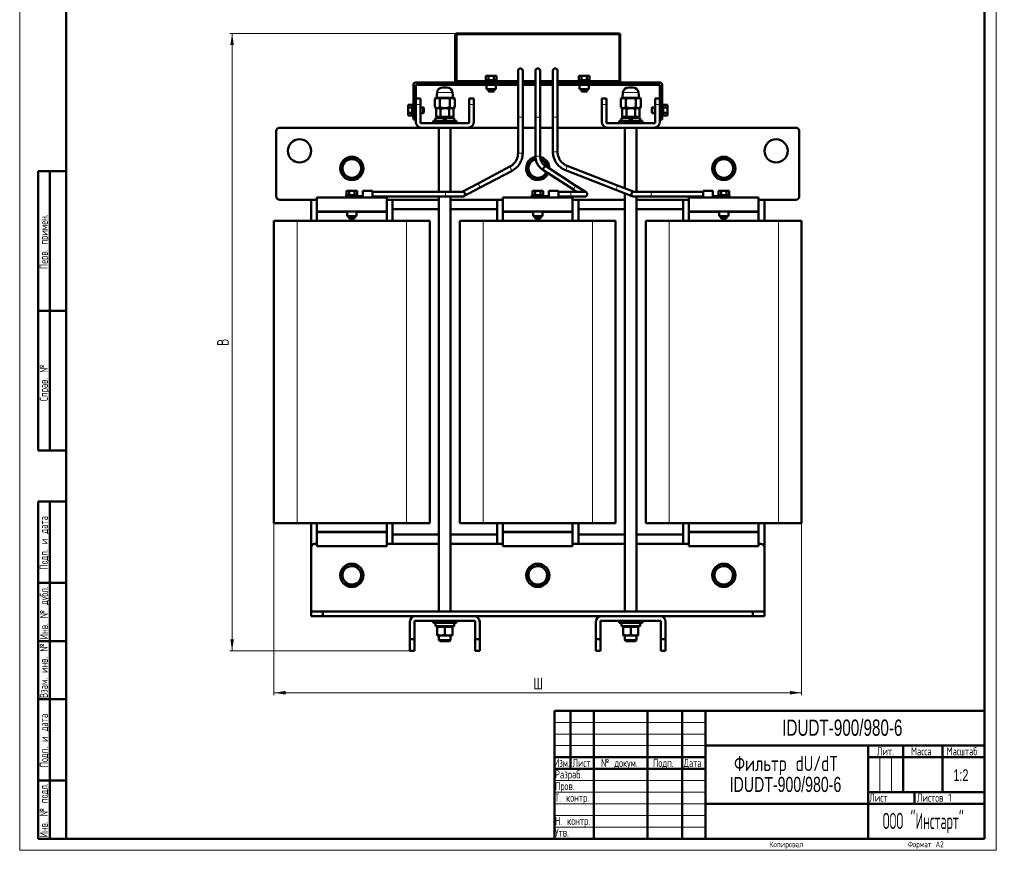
# Model space of a CAD drawing. Header units: millimetres. Extents: x 0 to 847, y 0 to 1188.
# Tile 1 of 2: x 0 to 847, y 0 to 714. Entities that reach past the tile are written whole.
import ezdxf

# ---------------------------------------------------------------- set-up
doc = ezdxf.new("R2010")
doc.units = ezdxf.units.MM
doc.header["$LTSCALE"] = 2
doc.layers.add('ОСЕВЫЕ', color=7, linetype='Continuous')
doc.styles.add('SLDTEXTSTYLE0', font='TXT', dxfattribs={"width": 0.7, "bigfont": 'bigfont'})
doc.styles.add('SLDTEXTSTYLE2', font='TXT', dxfattribs={"width": 0.7})
doc.styles.add('SLDTEXTSTYLE3', font='TXT', dxfattribs={"width": 0.705079, "bigfont": 'bigfont'})
doc.styles.add('SLDTEXTSTYLE4', font='TXT', dxfattribs={"width": 0.648852, "bigfont": 'bigfont'})
doc.styles.add('SLDTEXTSTYLE5', font='TXT', dxfattribs={"width": 0.632021, "bigfont": 'bigfont'})
doc.styles.add('SLDTEXTSTYLE6', font='TXT', dxfattribs={"width": 0.625377, "bigfont": 'bigfont'})
doc.styles.add('SLDTEXTSTYLE7', font='TXT', dxfattribs={"width": 0.516677, "bigfont": 'bigfont'})
doc.dimstyles.new('SLDDIMSTYLE0', dxfattribs={"dimtxt": 10, "dimasz": 10, "dimexe": 0, "dimexo": 0.0625, "dimgap": 2.5, "dimtad": 2, "dimdec": 1, "dimrnd": 1e-09, "dimzin": 12, "dimdsep": 46, "dimtxsty": 'SLDTEXTSTYLE2', "dimsah": 1, "dimcen": 0.09, "dimadec": 0, "dimazin": 3, "dimtfac": 1, "dimtdec": 3, "dimtofl": 0, "dimtmove": 0, "dimatfit": 3, "dimfxl": 0, "dimfrac": 2, "dimtolj": 1, "dimtzin": 12, "dimarcsym": 0})

# ---------------------------------------------------------------- blocks, each defined once
blk = doc.blocks.new('SW_NOTE_0')
at = {"color": 0, "linetype": 'Continuous', "lineweight": 0, "char_height": 13, "attachment_point": 2}
for s, insert, style in [('Фильтр dU/dT', (48.75, 16.71), 'SLDTEXTSTYLE0'), ('IDUDT-900/980-6', (48.28, -1.29), 'SLDTEXTSTYLE2')]:
    blk.add_mtext(s, dxfattribs=dict(at, insert=insert, style=style))
blk = doc.blocks.new('_D')
at = {"color": 7, "linetype": 'Continuous', "lineweight": 0}
for p, q in [((218.75, 281.48), (218.75, 133.5)), ((672.75, 281.48), (672.75, 133.5)), ((218.75, 135.5), (672.75, 135.5))]:
    blk.add_line(p, q, dxfattribs=at)
at = {"color": 7, "linetype": 'Continuous', "lineweight": 18}
for points in [[(218.75, 135.5), (228.75, 133.96), (228.75, 137.04)], [(672.75, 135.5), (662.75, 137.04), (662.75, 133.96)]]:
    blk.add_solid(points, dxfattribs=at)
at = {"color": 7, "linetype": 'Continuous', "lineweight": 18, "insert": (441.84, 148.39), "char_height": 10, "attachment_point": 1, "style": 'SLDTEXTSTYLE0'}
blk.add_mtext('Ш', dxfattribs=at)
blk = doc.blocks.new('_D_1')
at = {"color": 7, "linetype": 'Continuous', "lineweight": 0}
for p, q in [((375.93, 702.5), (180.75, 702.5)), ((182.75, 702.5), (182.75, 171.5)), ((335.73, 171.5), (180.75, 171.5))]:
    blk.add_line(p, q, dxfattribs=at)
at = {"color": 7, "linetype": 'Continuous', "lineweight": 18}
for points in [[(182.75, 702.5), (181.21, 692.5), (184.29, 692.5)], [(182.75, 171.5), (184.29, 181.5), (181.21, 181.5)]]:
    blk.add_solid(points, dxfattribs=at)
at = {"color": 7, "linetype": 'Continuous', "lineweight": 18, "insert": (169.86, 433.8), "char_height": 10, "attachment_point": 1, "rotation": 90, "style": 'SLDTEXTSTYLE0'}
blk.add_mtext('В', dxfattribs=at)

msp = doc.modelspace()

# ---------------------------------------------------------------- linework, layer by layer
at = {"color": 7, "linetype": 'Continuous', "lineweight": 50}
for p, q in [((40, 1178), (40, 10)), ((830, 10), (830, 1178)), ((374.75, 701.3), (374.75, 660.5)), ((375.75, 701.3), (375.95, 701.3)), ((375.75, 661.5), (375.75, 701.3)), ((375.95, 702.5), (515.55, 702.5)), ((516.75, 660.5), (516.75, 701.3)), ((428.75, 670.5), (428.75, 630.5)), ((432.75, 630.5), (432.75, 670.5)), ((443.75, 670.5), (443.75, 630.5)), ((447.75, 630.5), (447.75, 670.5)), ((458.75, 670.5), (458.75, 630.5)), ((462.75, 630.5), (462.75, 670.5)), ((375.75, 660.5), (375.75, 661.5)), ((375.75, 661.5), (380.75, 661.5)), ((380.75, 661.5), (428.75, 661.5)), ((400.75, 662.5), (400.75, 661.5)), ((400.75, 662.5), (410.37, 662.5)), ((401.18, 662.5), (401.18, 666.1)), ((401.18, 666.1), (403.46, 666.1)), ((403.46, 662.5), (403.46, 666.1)), ((403.46, 666.1), (408.03, 666.1)), ((408.03, 666.1), (408.03, 662.5)), ((408.03, 666.1), (410.32, 666.1)), ((410.32, 662.5), (410.32, 666.1)), ((410.37, 662.5), (410.75, 662.5)), ((410.75, 661.5), (410.75, 662.5)), ((432.75, 661.5), (443.75, 661.5)), ((447.75, 661.5), (458.75, 661.5)), ((462.75, 661.5), (510.75, 661.5)), ((480.75, 662.5), (480.75, 661.5)), ((480.75, 662.5), (490.37, 662.5)), ((481.18, 662.5), (481.18, 666.1)), ((481.18, 666.1), (483.46, 666.1)), ((483.46, 662.5), (483.46, 666.1)), ((483.46, 666.1), (488.03, 666.1)), ((488.03, 666.1), (488.03, 662.5)), ((488.03, 666.1), (490.32, 666.1)), ((490.32, 662.5), (490.32, 666.1)), ((490.37, 662.5), (490.75, 662.5)), ((490.75, 661.5), (490.75, 662.5)), ((510.75, 661.5), (515.75, 661.5)), ((515.75, 661.5), (515.75, 660.5)), ((338.75, 630.5), (338.75, 658.5)), ((428.75, 660.5), (340.75, 660.5)), ((340.75, 658.5), (340.75, 646.5)), ((428.75, 658.5), (340.75, 658.5)), ((380.75, 660.5), (428.75, 660.5)), ((401.75, 658.5), (401.75, 654.5)), ((401.75, 654.5), (405.75, 654.5)), ((403.25, 654.5), (403.25, 653)), ((403.25, 653), (403.75, 652.5)), ((403.25, 653), (408.25, 653)), ((403.75, 652.5), (407.75, 652.5)), ((405.75, 654.5), (409.75, 654.5)), ((407.75, 652.5), (408.25, 653)), ((408.25, 653), (408.25, 654.5)), ((409.75, 654.5), (409.75, 658.5)), ((432.75, 660.5), (443.75, 660.5)), ((443.75, 658.5), (432.75, 658.5)), ((447.75, 660.5), (458.75, 660.5)), ((458.75, 658.5), (447.75, 658.5)), ((462.75, 660.5), (510.75, 660.5)), ((550.75, 660.5), (462.75, 660.5)), ((550.75, 658.5), (462.75, 658.5)), ((481.75, 658.5), (481.75, 654.5)), ((481.75, 654.5), (485.75, 654.5)), ((483.25, 654.5), (483.25, 653)), ((483.25, 653), (483.75, 652.5)), ((483.25, 653), (488.25, 653)), ((483.75, 652.5), (487.75, 652.5)), ((485.75, 654.5), (489.75, 654.5)), ((487.75, 652.5), (488.25, 653)), ((488.25, 653), (488.25, 654.5)), ((489.75, 654.5), (489.75, 658.5)), ((550.75, 646.5), (550.75, 658.5)), ((552.75, 658.5), (552.75, 630.5)), ((344.75, 646.5), (340.75, 646.5)), ((340.75, 646.5), (340.75, 641.5)), ((344.75, 641.5), (344.75, 646.5)), ((358.56, 647.2), (357.09, 646.35)), ((357.09, 639.05), (357.09, 646.35)), ((359.05, 651.75), (358.55, 647.2)), ((358.55, 647.2), (372.95, 647.2)), ((361.42, 646.35), (361.42, 639.05)), ((370.08, 646.35), (370.08, 639.05)), ((372.95, 647.2), (372.44, 651.75)), ((374.41, 646.35), (372.94, 647.2)), ((374.41, 646.35), (374.41, 639.05)), ((390.75, 646.5), (386.75, 646.5)), ((386.75, 646.5), (386.75, 641.5)), ((390.75, 641.5), (390.75, 646.5)), ((500.75, 646.5), (500.75, 641.5)), ((504.75, 646.5), (500.75, 646.5)), ((504.75, 641.5), (504.75, 646.5)), ((518.56, 647.2), (517.09, 646.35)), ((517.09, 639.05), (517.09, 646.35)), ((519.05, 651.75), (518.55, 647.2)), ((518.55, 647.2), (532.95, 647.2)), ((521.42, 646.35), (521.42, 639.05)), ((530.08, 646.35), (530.08, 639.05)), ((532.95, 647.2), (532.44, 651.75)), ((534.41, 646.35), (532.94, 647.2)), ((534.41, 646.35), (534.41, 639.05)), ((550.75, 646.5), (546.75, 646.5)), ((546.75, 646.5), (546.75, 641.5)), ((550.75, 641.5), (550.75, 646.5)), ((334.15, 638.78), (334.15, 641.07)), ((337.75, 641.07), (334.15, 641.07)), ((334.15, 634.21), (334.15, 638.78)), ((334.15, 638.78), (337.75, 638.78)), ((338.75, 641.5), (337.75, 641.5)), ((337.75, 641.12), (337.75, 641.5)), ((337.75, 631.5), (337.75, 641.12)), ((340.75, 641.5), (340.75, 626.5)), ((344.75, 625.5), (344.75, 641.5)), ((347.25, 639), (344.75, 639)), ((347.75, 638.5), (347.25, 639)), ((347.25, 634), (347.25, 639)), ((347.75, 634.5), (347.75, 638.5)), ((357.09, 639.05), (358.56, 638.2)), ((359.25, 638.2), (358.24, 637.62)), ((358.24, 630.7), (358.24, 637.62)), ((358.56, 638.2), (365.75, 638.2)), ((361.99, 637.62), (361.99, 630.7)), ((365.75, 638.2), (372.94, 638.2)), ((365.75, 638.2), (369.5, 637.62)), ((369.5, 637.62), (371.38, 638.2)), ((369.5, 630.7), (369.5, 637.62)), ((371.38, 638.2), (373.25, 637.62)), ((373.25, 637.62), (372.25, 638.2)), ((372.94, 638.2), (374.41, 639.05)), ((373.25, 630.7), (373.25, 637.62)), ((386.75, 641.5), (386.75, 625.5)), ((390.75, 626.5), (390.75, 641.5)), ((500.75, 626.5), (500.75, 641.5)), ((504.75, 641.5), (504.75, 625.5)), ((517.09, 639.05), (518.56, 638.2)), ((519.25, 638.2), (518.24, 637.62)), ((518.24, 630.7), (518.24, 637.62)), ((518.56, 638.2), (525.75, 638.2)), ((521.99, 637.62), (521.99, 630.7)), ((525.75, 638.2), (532.94, 638.2)), ((525.75, 638.2), (529.5, 637.62)), ((529.5, 637.62), (531.38, 638.2)), ((529.5, 630.7), (529.5, 637.62)), ((531.38, 638.2), (533.25, 637.62)), ((533.25, 637.62), (532.25, 638.2)), ((532.94, 638.2), (534.41, 639.05)), ((533.25, 630.7), (533.25, 637.62)), ((544.25, 639), (543.75, 638.5)), ((543.75, 638.5), (543.75, 634.5)), ((546.75, 639), (544.25, 639)), ((544.25, 639), (544.25, 634)), ((546.75, 625.5), (546.75, 641.5)), ((550.75, 641.5), (550.75, 626.5)), ((553.75, 641.5), (552.75, 641.5)), ((553.75, 641.5), (553.75, 631.88)), ((553.75, 641.07), (557.35, 641.07)), ((553.75, 638.78), (557.35, 638.78)), ((557.35, 641.07), (557.35, 638.78)), ((557.35, 638.78), (557.35, 634.21)), ((334.15, 631.93), (334.15, 634.21)), ((337.75, 634.21), (334.15, 634.21)), ((337.75, 631.93), (334.15, 631.93)), ((337.75, 631.5), (338.75, 631.5)), ((338.75, 630.5), (338.75, 628.5)), ((338.75, 628.5), (340.75, 628.5)), ((344.75, 634), (347.25, 634)), ((347.25, 634), (347.75, 634.5)), ((355.75, 627.5), (355.75, 625.5)), ((375.75, 627.5), (355.75, 627.5)), ((357.7, 630.1), (357.7, 627.5)), ((364.25, 630.1), (357.7, 630.1)), ((358.24, 630.7), (361.99, 630.7)), ((359.93, 630.7), (359.93, 630.1)), ((361.99, 630.7), (369.5, 630.7)), ((364.25, 630.1), (365.75, 627.5)), ((365.75, 630.1), (364.25, 630.1)), ((373.8, 630.1), (365.75, 630.1)), ((367.25, 627.5), (365.75, 630.1)), ((369.5, 630.7), (373.25, 630.7)), ((371.56, 630.1), (371.56, 630.7)), ((373.8, 627.5), (373.8, 630.1)), ((375.75, 625.5), (375.75, 627.5)), ((428.75, 630.5), (428.75, 599.54)), ((432.75, 599.54), (432.75, 630.5)), ((443.75, 630.5), (443.75, 597.07)), ((447.75, 597.07), (447.75, 630.5)), ((458.75, 630.5), (458.75, 600.77)), ((462.75, 600.77), (462.75, 630.5)), ((515.75, 627.5), (515.75, 625.5)), ((535.75, 627.5), (515.75, 627.5)), ((517.7, 630.1), (517.7, 627.5)), ((524.25, 630.1), (517.7, 630.1)), ((518.24, 630.7), (521.99, 630.7)), ((519.93, 630.7), (519.93, 630.1)), ((521.99, 630.7), (529.5, 630.7)), ((524.25, 630.1), (525.75, 627.5)), ((525.75, 630.1), (524.25, 630.1)), ((533.8, 630.1), (525.75, 630.1)), ((527.25, 627.5), (525.75, 630.1)), ((529.5, 630.7), (533.25, 630.7)), ((531.56, 630.1), (531.56, 630.7)), ((533.8, 627.5), (533.8, 630.1)), ((535.75, 625.5), (535.75, 627.5)), ((543.75, 634.5), (544.25, 634)), ((544.25, 634), (546.75, 634)), ((550.75, 628.5), (552.75, 628.5)), ((552.75, 631.5), (553.75, 631.5)), ((552.75, 628.5), (552.75, 630.5)), ((557.35, 634.21), (553.75, 634.21)), ((553.75, 631.93), (557.35, 631.93)), ((553.75, 631.88), (553.75, 631.5)), ((557.35, 634.21), (557.35, 631.93)), ((220.75, 618.5), (220.75, 562.5)), ((345.75, 621.5), (223.75, 621.5)), ((386.75, 625.5), (344.75, 625.5)), ((345.75, 621.5), (385.75, 621.5)), ((360.75, 621.5), (360.75, 566.3)), ((370.75, 566.3), (370.75, 621.5)), ((428.75, 621.5), (385.75, 621.5)), ((443.75, 621.5), (432.75, 621.5)), ((458.75, 621.5), (447.75, 621.5)), ((505.75, 621.5), (462.75, 621.5)), ((546.75, 625.5), (504.75, 625.5)), ((545.75, 621.5), (505.75, 621.5)), ((520.75, 621.5), (520.75, 569.35)), ((530.75, 566.3), (530.75, 621.5)), ((667.75, 621.5), (545.75, 621.5)), ((670.75, 562.5), (670.75, 618.5)), ((281.75, 593.43), (277.75, 591.12)), ((285.75, 595.74), (281.75, 593.43)), ((289.75, 593.43), (285.75, 595.74)), ((432.75, 599.54), (432.74, 599.54)), ((441.75, 593.43), (437.75, 591.12)), ((443.95, 594.7), (441.75, 593.43)), ((449.75, 593.43), (448.12, 594.36)), ((601.75, 593.43), (597.75, 591.12)), ((605.75, 595.74), (601.75, 593.43)), ((609.75, 593.43), (605.75, 595.74)), ((277.75, 591.12), (277.75, 586.5)), ((277.75, 586.5), (277.75, 581.88)), ((421.84, 588.04), (394.4, 573.52)), ((437.75, 591.12), (437.75, 586.5)), ((437.75, 586.5), (437.75, 581.88)), ((450.13, 585.28), (476.43, 568.27)), ((478.6, 571.62), (452.3, 588.64)), ((469.59, 584.92), (512.87, 568.12)), ((514.31, 571.85), (471.04, 588.65)), ((597.75, 591.12), (597.75, 586.5)), ((597.75, 586.5), (597.75, 581.88)), ((16, 344), (16, 584)), ((40, 584), (16, 584)), ((16, 344), (16, 584)), ((26, 344), (26, 584)), ((26, 344), (26, 584)), ((277.75, 581.88), (281.75, 579.57)), ((281.75, 579.57), (285.75, 577.26)), ((285.75, 577.26), (289.75, 579.57)), ((396.27, 569.98), (423.71, 584.51)), ((437.75, 581.88), (441.75, 579.57)), ((441.75, 579.57), (445.75, 577.26)), ((445.75, 577.26), (449.75, 579.57)), ((453.75, 581.88), (453.75, 582.94)), ((597.75, 581.88), (601.75, 579.57)), ((601.75, 579.57), (605.75, 577.26)), ((605.75, 577.26), (609.75, 579.57)), ((394.4, 573.52), (380.75, 566.3)), ((382.18, 562.53), (396.27, 569.98)), ((476.43, 568.27), (479.47, 566.3)), ((487.33, 565.98), (478.6, 571.62)), ((512.87, 568.12), (527.52, 562.43)), ((528.62, 566.3), (514.31, 571.85)), ((223.75, 559.5), (255.75, 559.5)), ((250.75, 559.5), (250.75, 541.5)), ((255.75, 561.5), (255.75, 549.5)), ((315.75, 561.5), (255.75, 561.5)), ((280.75, 563.5), (280.75, 562.5)), ((280.75, 563.5), (290.37, 563.5)), ((280.75, 562.5), (288.54, 562.5)), ((281, 562.5), (281, 561.5)), ((281.18, 563.5), (281.18, 567.1)), ((281.18, 567.1), (283.46, 567.1)), ((283.46, 563.5), (283.46, 567.1)), ((283.46, 567.1), (288.03, 567.1)), ((288.03, 567.1), (288.03, 563.5)), ((288.03, 567.1), (290.32, 567.1)), ((295.25, 562.5), (288.54, 562.5)), ((290.32, 563.5), (290.32, 567.1)), ((290.37, 563.5), (290.75, 563.5)), ((290.75, 562.5), (290.75, 563.5)), ((303.55, 567.1), (295.25, 567.1)), ((295.25, 567.1), (295.25, 562.5)), ((295.25, 562.5), (295.25, 561.5)), ((303.55, 561.5), (303.55, 567.1)), ((366.25, 566.3), (303.55, 566.3)), ((303.55, 562.3), (366.25, 562.3)), ((315.75, 561.5), (315.75, 549.5)), ((315.75, 559.5), (360.75, 559.5)), ((320.75, 541.5), (320.75, 559.5)), ((360.75, 562.3), (360.75, 205.5)), ((381.25, 566.3), (366.25, 566.3)), ((366.25, 562.3), (381.25, 562.3)), ((370.75, 205.5), (370.75, 562.3)), ((370.75, 559.5), (415.75, 559.5)), ((410.75, 559.5), (410.75, 541.5)), ((475.75, 561.5), (415.75, 561.5)), ((415.75, 561.5), (415.75, 549.5)), ((440.75, 563.5), (440.75, 562.5)), ((440.75, 563.5), (450.37, 563.5)), ((440.75, 562.5), (448.54, 562.5)), ((441, 562.5), (441, 561.5)), ((441.18, 563.5), (441.18, 567.1)), ((441.18, 567.1), (443.46, 567.1)), ((443.46, 563.5), (443.46, 567.1)), ((443.46, 567.1), (448.03, 567.1)), ((448.03, 567.1), (448.03, 563.5)), ((448.03, 567.1), (450.32, 567.1)), ((455.25, 562.5), (448.54, 562.5)), ((450.32, 563.5), (450.32, 567.1)), ((450.37, 563.5), (450.75, 563.5)), ((450.75, 562.5), (450.75, 563.5)), ((463.55, 567.1), (455.25, 567.1)), ((455.25, 567.1), (455.25, 562.5)), ((455.25, 562.5), (455.25, 561.5)), ((463.55, 561.5), (463.55, 567.1)), ((474.25, 566.3), (463.55, 566.3)), ((463.55, 562.3), (474.25, 562.3)), ((486.25, 566.3), (474.25, 566.3)), ((474.25, 562.3), (486.25, 562.3)), ((475.75, 561.5), (475.75, 549.5)), ((475.75, 559.5), (520.75, 559.5)), ((480.75, 541.5), (480.75, 559.5)), ((520.75, 565.06), (520.75, 205.5)), ((543.25, 566.3), (528.25, 566.3)), ((528.25, 562.3), (543.25, 562.3)), ((530.75, 205.5), (530.75, 562.3)), ((530.75, 559.5), (575.75, 559.5)), ((587.95, 566.3), (543.25, 566.3)), ((543.25, 562.3), (587.95, 562.3)), ((570.75, 559.5), (570.75, 541.5)), ((635.75, 561.5), (575.75, 561.5)), ((575.75, 561.5), (575.75, 549.5)), ((596.25, 567.1), (587.95, 567.1)), ((587.95, 567.1), (587.95, 564.3)), ((587.95, 564.3), (587.95, 561.5)), ((596.25, 562.5), (596.25, 567.1)), ((596.25, 561.5), (596.25, 562.5)), ((602.95, 562.5), (596.25, 562.5)), ((600.75, 563.5), (600.75, 562.5)), ((600.75, 563.5), (610.37, 563.5)), ((601.18, 563.5), (601.18, 567.1)), ((601.18, 567.1), (603.46, 567.1)), ((602.95, 562.5), (610.37, 562.5)), ((603.46, 563.5), (603.46, 567.1)), ((603.46, 567.1), (608.03, 567.1)), ((608.03, 567.1), (608.03, 563.5)), ((608.03, 567.1), (610.32, 567.1)), ((610.32, 563.5), (610.32, 567.1)), ((610.37, 563.5), (610.75, 563.5)), ((610.37, 562.5), (610.75, 562.5)), ((610.5, 561.5), (610.5, 562.5)), ((610.75, 562.5), (610.75, 563.5)), ((635.75, 561.5), (635.75, 549.5)), ((635.75, 559.5), (667.75, 559.5)), ((640.75, 541.5), (640.75, 559.5)), ((360.75, 551.5), (320.75, 551.5)), ((410.75, 551.5), (370.75, 551.5)), ((520.75, 551.5), (480.75, 551.5)), ((570.75, 551.5), (530.75, 551.5)), ((315.75, 549.5), (255.75, 549.5)), ((255.75, 548.5), (255.75, 549.5)), ((255.75, 548.5), (255.75, 541.5)), ((281.75, 549.5), (281.75, 545.5)), ((281.75, 545.5), (289.75, 545.5)), ((283.25, 545.5), (283.25, 544)), ((283.25, 544), (283.75, 543.5)), ((283.25, 544), (288.25, 544)), ((283.75, 543.5), (287.75, 543.5)), ((287.75, 543.5), (288.25, 544)), ((288.25, 544), (288.25, 545.5)), ((289.75, 545.5), (289.75, 549.5)), ((315.75, 549.5), (315.75, 548.5)), ((315.75, 548.5), (315.75, 541.5)), ((475.75, 549.5), (415.75, 549.5)), ((415.75, 548.5), (415.75, 549.5)), ((415.75, 548.5), (415.75, 541.5)), ((441.75, 549.5), (441.75, 545.5)), ((441.75, 545.5), (449.75, 545.5)), ((443.25, 545.5), (443.25, 544)), ((443.25, 544), (443.75, 543.5)), ((443.25, 544), (448.25, 544)), ((443.75, 543.5), (447.75, 543.5)), ((447.75, 543.5), (448.25, 544)), ((448.25, 544), (448.25, 545.5)), ((449.75, 545.5), (449.75, 549.5)), ((475.75, 549.5), (475.75, 548.5)), ((475.75, 548.5), (475.75, 541.5)), ((635.75, 549.5), (575.75, 549.5)), ((575.75, 548.5), (575.75, 549.5)), ((575.75, 548.5), (575.75, 541.5)), ((601.75, 549.5), (601.75, 545.5)), ((601.75, 545.5), (609.75, 545.5)), ((603.25, 545.5), (603.25, 544)), ((603.25, 544), (603.75, 543.5)), ((603.25, 544), (608.25, 544)), ((603.75, 543.5), (607.75, 543.5)), ((607.75, 543.5), (608.25, 544)), ((608.25, 544), (608.25, 545.5)), ((609.75, 545.5), (609.75, 549.5)), ((635.75, 549.5), (635.75, 548.5)), ((635.75, 548.5), (635.75, 541.5)), ((218.75, 541.5), (218.75, 281.5)), ((238.75, 541.5), (218.75, 541.5)), ((332.75, 541.5), (238.75, 541.5)), ((352.75, 541.5), (332.75, 541.5)), ((352.75, 281.5), (352.75, 541.5)), ((378.75, 541.5), (378.75, 281.5)), ((398.75, 541.5), (378.75, 541.5)), ((492.75, 541.5), (398.75, 541.5)), ((512.75, 541.5), (492.75, 541.5)), ((512.75, 281.5), (512.75, 541.5)), ((538.75, 541.5), (538.75, 281.5)), ((558.75, 541.5), (538.75, 541.5)), ((652.75, 541.5), (558.75, 541.5)), ((672.75, 541.5), (652.75, 541.5)), ((672.75, 281.5), (672.75, 541.5)), ((16, 464), (40, 464)), ((16, 344), (40, 344)), ((16, 10), (16, 300)), ((16, 300), (40, 300)), ((26, 10), (26, 300)), ((238.75, 281.5), (218.75, 281.5)), ((332.75, 281.5), (238.75, 281.5)), ((250.75, 281.5), (250.75, 260.5)), ((255.75, 274.5), (255.75, 281.5)), ((315.75, 274.5), (315.75, 281.5)), ((320.75, 263.5), (320.75, 281.5)), ((352.75, 281.5), (332.75, 281.5)), ((398.75, 281.5), (378.75, 281.5)), ((492.75, 281.5), (398.75, 281.5)), ((410.75, 281.5), (410.75, 263.5)), ((415.75, 274.5), (415.75, 281.5)), ((475.75, 274.5), (475.75, 281.5)), ((480.75, 263.5), (480.75, 281.5)), ((512.75, 281.5), (492.75, 281.5)), ((558.75, 281.5), (538.75, 281.5)), ((652.75, 281.5), (558.75, 281.5)), ((570.75, 281.5), (570.75, 263.5)), ((575.75, 274.5), (575.75, 281.5)), ((635.75, 274.5), (635.75, 281.5)), ((640.75, 260.5), (640.75, 281.5)), ((672.75, 281.5), (652.75, 281.5)), ((255.75, 273.5), (255.75, 274.5)), ((255.75, 261.5), (255.75, 273.5)), ((255.75, 273.5), (315.75, 273.5)), ((315.75, 274.5), (315.75, 273.5)), ((315.75, 261.5), (315.75, 273.5)), ((320.75, 271.5), (360.75, 271.5)), ((370.75, 271.5), (410.75, 271.5)), ((415.75, 273.5), (415.75, 274.5)), ((415.75, 261.5), (415.75, 273.5)), ((415.75, 273.5), (475.75, 273.5)), ((475.75, 274.5), (475.75, 273.5)), ((475.75, 261.5), (475.75, 273.5)), ((480.75, 271.5), (520.75, 271.5)), ((530.75, 271.5), (570.75, 271.5)), ((575.75, 273.5), (575.75, 274.5)), ((575.75, 261.5), (575.75, 273.5)), ((575.75, 273.5), (635.75, 273.5)), ((635.75, 274.5), (635.75, 273.5)), ((635.75, 261.5), (635.75, 273.5)), ((253.75, 263.5), (255.75, 263.5)), ((315.75, 263.5), (360.75, 263.5)), ((370.75, 263.5), (415.75, 263.5)), ((475.75, 263.5), (520.75, 263.5)), ((530.75, 263.5), (575.75, 263.5)), ((635.75, 263.5), (637.75, 263.5)), ((250.75, 205.5), (250.75, 260.5)), ((255.75, 261.5), (315.75, 261.5)), ((415.75, 261.5), (475.75, 261.5)), ((575.75, 261.5), (635.75, 261.5)), ((640.75, 260.5), (640.75, 205.5)), ((278.39, 239.65), (276.58, 235.4)), ((280.21, 243.89), (278.39, 239.65)), ((284.8, 244.44), (280.21, 243.89)), ((289.39, 244.99), (284.8, 244.44)), ((292.15, 241.29), (289.39, 244.99)), ((438.39, 239.65), (436.58, 235.4)), ((440.21, 243.89), (438.39, 239.65)), ((444.8, 244.44), (440.21, 243.89)), ((449.39, 244.99), (444.8, 244.44)), ((452.15, 241.29), (449.39, 244.99)), ((598.39, 239.65), (596.58, 235.4)), ((600.21, 243.89), (598.39, 239.65)), ((604.8, 244.44), (600.21, 243.89)), ((609.39, 244.99), (604.8, 244.44)), ((612.15, 241.29), (609.39, 244.99)), ((40, 230), (16, 230)), ((276.58, 235.4), (279.34, 231.7)), ((279.34, 231.7), (282.11, 228.01)), ((436.58, 235.4), (439.34, 231.7)), ((439.34, 231.7), (442.11, 228.01)), ((596.58, 235.4), (599.34, 231.7)), ((599.34, 231.7), (602.11, 228.01)), ((282.11, 228.01), (286.7, 228.55)), ((442.11, 228.01), (446.7, 228.55)), ((602.11, 228.01), (606.7, 228.55)), ((250.75, 205.5), (250.75, 201.5)), ((260.75, 205.5), (250.75, 205.5)), ((260.75, 205.5), (260.75, 201.5)), ((630.75, 205.5), (260.75, 205.5)), ((630.75, 205.5), (630.75, 201.5)), ((640.75, 205.5), (630.75, 205.5)), ((640.75, 205.5), (640.75, 201.5)), ((250.75, 201.5), (260.75, 201.5)), ((260.75, 201.5), (340.75, 201.5)), ((335.75, 196.5), (335.75, 181.5)), ((339.75, 197.5), (391.75, 197.5)), ((339.75, 181.5), (339.75, 197.5)), ((390.75, 201.5), (340.75, 201.5)), ((355.75, 197.5), (355.75, 195.5)), ((355.75, 195.5), (365.75, 195.5)), ((357.7, 195.5), (357.7, 192.9)), ((365.75, 195.5), (375.75, 195.5)), ((375.75, 195.5), (375.75, 197.5)), ((390.75, 201.5), (500.75, 201.5)), ((391.75, 197.5), (391.75, 181.5)), ((395.75, 181.5), (395.75, 196.5)), ((495.75, 181.5), (495.75, 196.5)), ((499.75, 197.5), (551.75, 197.5)), ((499.75, 197.5), (499.75, 181.5)), ((500.75, 201.5), (550.75, 201.5)), ((515.75, 197.5), (515.75, 195.5)), ((515.75, 195.5), (525.75, 195.5)), ((517.7, 195.5), (517.7, 192.9)), ((525.75, 195.5), (535.75, 195.5)), ((535.75, 195.5), (535.75, 197.5)), ((550.75, 201.5), (630.75, 201.5)), ((551.75, 181.5), (551.75, 197.5)), ((555.75, 196.5), (555.75, 181.5)), ((630.75, 201.5), (640.75, 201.5)), ((357.7, 192.9), (373.8, 192.9)), ((359.25, 192.3), (359.25, 185.38)), ((365.75, 192.3), (359.25, 192.3)), ((359.93, 192.9), (359.93, 192.3)), ((365.75, 192.3), (365.75, 185.38)), ((372.25, 192.3), (365.75, 192.3)), ((371.56, 192.3), (371.56, 192.9)), ((372.25, 192.3), (372.25, 185.38)), ((517.7, 192.9), (533.8, 192.9)), ((519.25, 192.3), (519.25, 185.38)), ((525.75, 192.3), (519.25, 192.3)), ((519.93, 192.9), (519.93, 192.3)), ((525.75, 192.3), (525.75, 185.38)), ((532.25, 192.3), (525.75, 192.3)), ((531.56, 192.3), (531.56, 192.9)), ((532.25, 192.3), (532.25, 185.38)), ((40, 180), (16, 180)), ((335.75, 181.5), (335.75, 171.5)), ((335.75, 181.5), (339.75, 181.5)), ((339.75, 171.5), (339.75, 181.5)), ((359.25, 184.8), (362.5, 184.8)), ((360.75, 184.8), (360.75, 180.8)), ((360.75, 180.8), (361.75, 179.8)), ((360.75, 180.8), (370.75, 180.8)), ((361.75, 179.8), (369.75, 179.8)), ((362.5, 184.8), (369, 184.8)), ((369, 184.8), (365.75, 185.38)), ((372.25, 185.38), (369, 184.8)), ((369, 184.8), (372.25, 184.8)), ((369.75, 179.8), (370.75, 180.8)), ((370.75, 180.8), (370.75, 184.8)), ((372.25, 184.8), (372.25, 185.38)), ((391.75, 181.5), (395.75, 181.5)), ((391.75, 181.5), (391.75, 171.5)), ((395.75, 171.5), (395.75, 181.5)), ((499.75, 181.5), (495.75, 181.5)), ((495.75, 181.5), (495.75, 171.5)), ((499.75, 171.5), (499.75, 181.5)), ((519.25, 184.8), (522.5, 184.8)), ((520.75, 184.8), (520.75, 180.8)), ((520.75, 180.8), (521.75, 179.8)), ((520.75, 180.8), (530.75, 180.8)), ((521.75, 179.8), (529.75, 179.8)), ((522.5, 184.8), (529, 184.8)), ((529, 184.8), (525.75, 185.38)), ((532.25, 185.38), (529, 184.8)), ((529, 184.8), (532.25, 184.8)), ((529.75, 179.8), (530.75, 180.8)), ((530.75, 180.8), (530.75, 184.8)), ((532.25, 184.8), (532.25, 185.38)), ((555.75, 181.5), (551.75, 181.5)), ((551.75, 181.5), (551.75, 171.5)), ((555.75, 181.5), (555.75, 171.5)), ((335.75, 171.5), (339.75, 171.5)), ((391.75, 171.5), (395.75, 171.5)), ((499.75, 171.5), (495.75, 171.5)), ((555.75, 171.5), (551.75, 171.5)), ((40, 130), (16, 130)), ((460, 120), (830, 120)), ((460, 120), (460, 10)), ((474, 70), (474, 120)), ((494, 120), (494, 10)), ((540, 120), (540, 10)), ((570, 120), (570, 10)), ((590, 120), (590, 10)), ((590, 90), (830, 90)), ((730, 90), (730, 10)), ((760, 90), (760, 50)), ((794, 90), (794, 50)), ((460, 80), (590, 80)), ((730, 80), (830, 80)), ((460, 70), (590, 70)), ((16, 60), (40, 60)), ((730, 50), (830, 50)), ((770, 50), (770, 40)), ((590, 40), (830, 40)), ((16, 10), (40, 10)), ((40, 10), (830, 10))]:
    msp.add_line(p, q, dxfattribs=at)
at = {"color": 7, "linetype": 'Continuous', "lineweight": 25}
for p, q in [((40, 1178), (40, 10)), ((40, 464), (16, 464))]:
    msp.add_line(p, q, dxfattribs=at)
at = {"color": 9, "linetype": 'Continuous', "lineweight": 18}
for p, q in [((375.75, 701.3), (374.75, 701.3)), ((375.95, 702.5), (375.95, 701.3)), ((375.95, 701.3), (515.55, 701.3)), ((515.55, 701.3), (515.55, 702.5)), ((515.55, 701.3), (515.55, 661.5)), ((515.55, 701.3), (516.75, 701.3)), ((380.75, 661.5), (380.75, 660.5)), ((510.75, 661.5), (510.75, 660.5)), ((359.05, 651.75), (372.44, 651.75)), ((519.05, 651.75), (532.44, 651.75)), ((344.75, 641.5), (340.75, 641.5)), ((390.75, 641.5), (386.75, 641.5)), ((500.75, 641.5), (504.75, 641.5)), ((546.75, 641.5), (550.75, 641.5)), ((340.75, 630.5), (338.75, 630.5)), ((430.75, 630.5), (428.75, 630.5)), ((432.75, 630.5), (430.75, 630.5)), ((443.75, 630.5), (445.75, 630.5)), ((445.75, 630.5), (447.75, 630.5)), ((458.75, 630.5), (460.75, 630.5)), ((460.75, 630.5), (462.75, 630.5)), ((552.75, 630.5), (550.75, 630.5)), ((432.74, 599.54), (428.75, 599.54)), ((443.75, 597.07), (447.75, 597.07)), ((458.75, 600.77), (460.75, 600.77)), ((460.75, 600.77), (462.75, 600.77)), ((287.04, 561.5), (287.04, 562.5)), ((366.25, 564.3), (366.25, 566.3)), ((366.25, 562.3), (366.25, 564.3)), ((447.04, 561.5), (447.04, 562.5)), ((474.25, 566.3), (474.25, 564.3)), ((474.25, 564.3), (474.25, 562.3)), ((543.25, 564.3), (543.25, 566.3)), ((543.25, 562.3), (543.25, 564.3)), ((604.46, 562.5), (604.46, 561.5)), ((255.75, 548.5), (281.75, 548.5)), ((289.75, 548.5), (315.75, 548.5)), ((415.75, 548.5), (441.75, 548.5)), ((449.75, 548.5), (475.75, 548.5)), ((575.75, 548.5), (601.75, 548.5)), ((609.75, 548.5), (635.75, 548.5)), ((238.75, 281.5), (238.75, 541.5)), ((332.75, 541.5), (332.75, 281.5)), ((398.75, 281.5), (398.75, 541.5)), ((492.75, 541.5), (492.75, 281.5)), ((558.75, 281.5), (558.75, 541.5)), ((652.75, 541.5), (652.75, 281.5)), ((315.75, 274.5), (255.75, 274.5)), ((475.75, 274.5), (415.75, 274.5)), ((635.75, 274.5), (575.75, 274.5))]:
    msp.add_line(p, q, dxfattribs=at)
at = {"color": 7, "linetype": 'Continuous', "lineweight": 18}
for p, q in [((460, 110), (590, 110)), ((460, 100), (590, 100)), ((460, 90), (590, 90)), ((740, 80), (740, 50)), ((750, 80), (750, 50)), ((460, 60), (590, 60)), ((460, 50), (590, 50)), ((460, 40), (590, 40)), ((460, 30), (590, 30)), ((460, 20), (590, 20))]:
    msp.add_line(p, q, dxfattribs=at)
at = {"color": 7, "linetype": 'Continuous', "lineweight": 50, "flags": 128}
for points in [[(448.23, 594.1), (448.81, 593.89), (449.75, 593.43)], [(450.13, 585.28), (450.11, 585.4), (450.24, 585.77), (450.52, 586.31), (450.9, 586.96), (451.33, 587.6), (451.75, 588.15), (452.08, 588.52), (452.28, 588.64), (452.3, 588.64)]]:
    msp.add_lwpolyline(points, dxfattribs=at)
at = {"color": 7, "linetype": 'Continuous', "lineweight": 50}
for centre in [(240.75, 601.5), (650.75, 601.5), (285.75, 586.5), (605.75, 586.5), (285.75, 236.5), (445.75, 236.5), (605.75, 236.5)]:
    msp.add_circle(centre, 10, dxfattribs=at)
for centre, radius, start, end in [((375.95, 701.3), 1.2, 90, 180), ((515.55, 701.3), 1.2, 0, 90), ((430.75, 670.5), 2, 90, 180), ((430.75, 670.5), 2, 0, 90), ((445.75, 670.5), 2, 0, 180), ((460.75, 670.5), 2, 90, 180), ((460.75, 670.5), 2, 0, 90), ((340.75, 658.5), 2, 90, 180), ((364.02, 651.2), 5, 90, 173.65981), ((367.47, 651.2), 5, 6.34019, 90), ((524.02, 651.2), 5, 90, 173.65981), ((527.47, 651.2), 5, 6.34019, 90), ((550.75, 658.5), 2, 0, 90), ((223.75, 618.5), 3, 90, 180), ((345.75, 626.5), 5, 180, 270), ((385.75, 626.5), 5, 270, 0), ((505.75, 626.5), 5, 180, 270), ((545.75, 626.5), 5, 270, 0), ((667.75, 618.5), 3, 0, 90), ((285.75, 586.5), 8, 120, 180), ((285.75, 586.5), 8, 60, 120), ((285.75, 586.5), 8, 0, 60), ((445.75, 586.5), 10, 101.20327, 334.90842), ((445.75, 586.5), 8, 120, 180), ((445.75, 586.5), 8, 102.52479, 120), ((445.75, 586.5), 10, 0, 77.92363), ((445.75, 586.5), 8, 9.15325, 60), ((605.75, 586.5), 8, 120, 180), ((605.75, 586.5), 8, 60, 120), ((605.75, 586.5), 8, 0, 60), ((285.75, 586.5), 8, 180, 240), ((285.75, 586.5), 8, 300, 0), ((445.75, 586.5), 8, 180, 240), ((605.75, 586.5), 8, 180, 240), ((605.75, 586.5), 8, 300, 0), ((285.75, 586.5), 8, 240, 300), ((445.75, 586.5), 8, 240, 300), ((445.75, 586.5), 8, 300, 336.87756), ((605.75, 586.5), 8, 240, 300), ((223.75, 562.5), 3, 180, 270), ((381.25, 564.3), 2, 0, 90), ((381.25, 564.3), 2, 270, 0), ((486.25, 564.3), 2, 270, 90), ((528.25, 564.3), 2, 90, 270), ((667.75, 562.5), 3, 270, 0), ((253.75, 260.5), 3, 90, 180), ((637.75, 260.5), 3, 0, 90), ((285.75, 236.5), 8, 156.80658, 216.80658), ((285.75, 236.5), 8, 96.80658, 156.80658), ((285.75, 236.5), 8, 36.80658, 96.80658), ((285.75, 236.5), 8, 336.80658, 36.80658), ((445.75, 236.5), 8, 156.80658, 216.80658), ((445.75, 236.5), 8, 96.80658, 156.80658), ((445.75, 236.5), 8, 36.80658, 96.80658), ((445.75, 236.5), 8, 336.80658, 36.80658), ((605.75, 236.5), 8, 156.80658, 216.80658), ((605.75, 236.5), 8, 96.80658, 156.80658), ((605.75, 236.5), 8, 36.80658, 96.80658), ((605.75, 236.5), 8, 336.80658, 36.80658), ((285.75, 236.5), 8, 216.80658, 276.80658), ((285.75, 236.5), 8, 276.80658, 336.80658), ((445.75, 236.5), 8, 216.80658, 276.80658), ((445.75, 236.5), 8, 276.80658, 336.80658), ((605.75, 236.5), 8, 216.80658, 276.80658), ((605.75, 236.5), 8, 276.80658, 336.80658), ((340.75, 196.5), 5, 90, 180), ((390.75, 196.5), 5, 0, 90), ((500.75, 196.5), 5, 90, 180), ((550.75, 196.5), 5, 0, 90)]:
    msp.add_arc(centre, radius, start, end, dxfattribs=at)
at = {"color": 9, "linetype": 'Continuous', "lineweight": 18}
for centre, radius, start, end in [((431.07, 590.67), 9.6, 195.86701, 219.92167), ((454.67, 592.85), 16.9, 332.01993, 345.61449), ((406.69, 577.76), 13.01, 199.04676, 216.73715), ((482.49, 566.73), 6.25, 128.42894, 165.7723), ((498.09, 576), 16.75, 331.9281, 345.64464)]:
    msp.add_arc(centre, radius, start, end, dxfattribs=at)
at = {"color": 7, "linetype": 'Continuous', "lineweight": 50}
for centre, start_param, end_param in [((365.75, 192.9), 4.712389, 4.89996), ((365.75, 195.5), 4.619017, 4.712389), ((525.75, 192.9), 4.712389, 4.89996), ((525.75, 195.5), 4.619017, 4.712389)]:
    msp.add_ellipse(centre, major_axis=(0, 13.94), ratio=0.57735, start_param=start_param, end_param=end_param, dxfattribs=at)
for points, knots in [([(367.47, 656.2), (367.45, 656.2), (367.4, 656.2), (367.06, 656.2), (366.7, 656.2), (366.3, 656.2), (365.75, 656.2), (365.19, 656.2), (364.79, 656.2), (364.52, 656.2), (364.29, 656.2), (364.08, 656.2), (364.04, 656.2), (364.02, 656.2)], [0, 0, 0, 0, 0.124741, 0.249482, 0.314962, 0.379858, 0.499659, 0.619461, 0.68504, 0.749836, 0.815555, 0.880198, 1, 1, 1, 1]), ([(527.47, 656.2), (527.45, 656.2), (527.4, 656.2), (527.06, 656.2), (526.7, 656.2), (526.3, 656.2), (525.75, 656.2), (525.19, 656.2), (524.79, 656.2), (524.52, 656.2), (524.29, 656.2), (524.08, 656.2), (524.04, 656.2), (524.02, 656.2)], [0, 0, 0, 0, 0.124741, 0.249482, 0.314962, 0.379858, 0.499659, 0.619461, 0.68504, 0.749836, 0.815555, 0.880198, 1, 1, 1, 1]), ([(357.09, 646.35), (357.46, 646.54), (358.22, 646.93), (359.7, 647.14), (360.75, 646.66), (361.42, 646.35)], [0, 0, 0, 0, 0.264874, 0.535491, 1, 1, 1, 1]), ([(361.42, 646.35), (362.17, 646.54), (363.69, 646.93), (366.64, 647.14), (368.74, 646.66), (370.08, 646.35)], [0, 0, 0, 0, 0.264874, 0.535491, 1, 1, 1, 1]), ([(370.08, 646.35), (370.45, 646.54), (371.21, 646.93), (372.69, 647.14), (373.74, 646.66), (374.41, 646.35)], [0, 0, 0, 0, 0.264874, 0.535491, 1, 1, 1, 1]), ([(517.09, 646.35), (517.46, 646.54), (518.22, 646.93), (519.7, 647.14), (520.75, 646.66), (521.42, 646.35)], [0, 0, 0, 0, 0.264874, 0.535491, 1, 1, 1, 1]), ([(521.42, 646.35), (522.17, 646.54), (523.69, 646.93), (526.64, 647.14), (528.74, 646.66), (530.08, 646.35)], [0, 0, 0, 0, 0.264874, 0.535491, 1, 1, 1, 1]), ([(530.08, 646.35), (530.45, 646.54), (531.21, 646.93), (532.69, 647.14), (533.74, 646.66), (534.41, 646.35)], [0, 0, 0, 0, 0.264874, 0.535491, 1, 1, 1, 1]), ([(357.09, 639.05), (357.46, 638.86), (358.22, 638.47), (359.7, 638.25), (360.75, 638.74), (361.42, 639.05)], [0, 0, 0, 0, 0.264874, 0.535491, 1, 1, 1, 1]), ([(358.24, 637.62), (358.55, 637.78), (359.16, 638.11), (359.8, 638.17), (360.12, 638.2)], [0, 0, 0, 0, 0.495458, 1, 1, 1, 1]), ([(360.12, 638.2), (360.43, 638.17), (361.07, 638.11), (361.68, 637.78), (361.99, 637.62)], [0, 0, 0, 0, 0.494511, 1, 1, 1, 1]), ([(361.42, 639.05), (362.12, 638.87), (363.54, 638.5), (365.73, 638.32), (367.94, 638.5), (369.36, 638.86), (370.08, 639.05)], [0, 0, 0, 0, 0.247728, 0.499998, 0.747254, 1, 1, 1, 1]), ([(361.99, 637.62), (362.6, 637.78), (363.83, 638.11), (365.11, 638.17), (365.75, 638.2)], [0, 0, 0, 0, 0.495458, 1, 1, 1, 1]), ([(370.08, 639.05), (370.45, 638.86), (371.21, 638.47), (372.69, 638.25), (373.74, 638.74), (374.41, 639.05)], [0, 0, 0, 0, 0.264874, 0.535491, 1, 1, 1, 1]), ([(517.09, 639.05), (517.46, 638.86), (518.22, 638.47), (519.7, 638.25), (520.75, 638.74), (521.42, 639.05)], [0, 0, 0, 0, 0.264874, 0.535491, 1, 1, 1, 1]), ([(518.24, 637.62), (518.55, 637.78), (519.16, 638.11), (519.8, 638.17), (520.12, 638.2)], [0, 0, 0, 0, 0.495458, 1, 1, 1, 1]), ([(520.12, 638.2), (520.43, 638.17), (521.07, 638.11), (521.68, 637.78), (521.99, 637.62)], [0, 0, 0, 0, 0.494511, 1, 1, 1, 1]), ([(521.42, 639.05), (522.12, 638.87), (523.54, 638.5), (525.73, 638.32), (527.94, 638.5), (529.36, 638.86), (530.08, 639.05)], [0, 0, 0, 0, 0.247728, 0.499998, 0.747254, 1, 1, 1, 1]), ([(521.99, 637.62), (522.6, 637.78), (523.83, 638.11), (525.11, 638.17), (525.75, 638.2)], [0, 0, 0, 0, 0.495458, 1, 1, 1, 1]), ([(530.08, 639.05), (530.45, 638.86), (531.21, 638.47), (532.69, 638.25), (533.74, 638.74), (534.41, 639.05)], [0, 0, 0, 0, 0.264874, 0.535491, 1, 1, 1, 1]), ([(293.75, 591.12), (293.09, 591.5), (291.76, 592.26), (290.42, 593.04), (289.75, 593.43)], [0, 0, 0, 0, 0.498113, 1, 1, 1, 1]), ([(428.75, 599.54), (428.72, 598.86), (428.68, 597.9), (428.4, 596.5), (428.07, 595.3), (427.51, 593.93), (426.75, 592.55), (425.78, 591.2), (424.59, 589.95), (423.27, 588.87), (422.29, 588.32), (421.83, 588.06)], [0, 0, 0, 0, 0.144531, 0.204354, 0.303689, 0.407563, 0.519692, 0.637569, 0.760238, 0.886974, 1, 1, 1, 1]), ([(423.7, 584.53), (424.21, 584.81), (425.36, 585.44), (426.96, 586.7), (428.5, 588.22), (429.82, 589.91), (430.89, 591.72), (431.69, 593.52), (432.2, 595.15), (432.52, 596.63), (432.71, 598.05), (432.73, 599.04), (432.75, 599.54)], [0, 0, 0, 0, 0.095384, 0.21347, 0.330941, 0.447359, 0.56176, 0.671525, 0.768324, 0.838938, 0.918003, 1, 1, 1, 1]), ([(443.75, 597.07), (443.78, 596.36), (443.82, 595.36), (444.09, 593.91), (444.42, 592.67), (444.98, 591.23), (445.73, 589.79), (446.7, 588.37), (447.88, 587.05), (449.04, 586), (449.86, 585.49), (450.15, 585.31)], [0, 0, 0, 0, 0.151327, 0.213851, 0.317647, 0.426082, 0.543028, 0.665834, 0.793487, 0.925218, 1, 1, 1, 1]), ([(452.31, 588.64), (451.87, 588.95), (450.99, 589.58), (449.89, 590.78), (449.02, 592.07), (448.44, 593.32), (448.07, 594.47), (447.81, 595.68), (447.77, 596.55), (447.75, 597.07)], [0, 0, 0, 0, 0.163008, 0.326307, 0.484842, 0.630241, 0.739196, 0.844616, 1, 1, 1, 1]), ([(453.75, 591.12), (453.09, 591.5), (451.76, 592.26), (450.42, 593.04), (449.75, 593.43)], [0, 0, 0, 0, 0.498113, 1, 1, 1, 1]), ([(458.75, 600.77), (458.78, 599.99), (458.82, 598.89), (459.1, 597.27), (459.43, 595.9), (459.99, 594.3), (460.76, 592.68), (461.74, 591.07), (462.95, 589.52), (464.37, 588.07), (466.01, 586.78), (467.75, 585.7), (469, 585.18), (469.6, 584.93)], [0, 0, 0, 0, 0.114711, 0.161981, 0.240473, 0.322431, 0.410787, 0.50352, 0.599844, 0.699146, 0.801011, 0.905156, 1, 1, 1, 1]), ([(471.05, 588.69), (470.69, 588.82), (469.74, 589.17), (468.33, 590.05), (466.84, 591.23), (465.57, 592.61), (464.53, 594.12), (463.76, 595.66), (463.27, 597.05), (462.96, 598.34), (462.78, 599.54), (462.76, 600.37), (462.75, 600.77)], [0, 0, 0, 0, 0.0736034, 0.1958124, 0.3174068, 0.4378901, 0.556211, 0.6694446, 0.7670073, 0.8404605, 0.9238976, 1, 1, 1, 1]), ([(613.75, 591.12), (613.09, 591.5), (611.76, 592.26), (610.42, 593.04), (609.75, 593.43)], [0, 0, 0, 0, 0.498113, 1, 1, 1, 1]), ([(293.75, 586.5), (293.75, 587.27), (293.75, 588.82), (293.75, 590.35), (293.75, 591.12)], [0, 0, 0, 0, 0.497781, 1, 1, 1, 1]), ([(293.75, 581.88), (293.75, 582.64), (293.75, 584.17), (293.75, 585.72), (293.75, 586.5)], [0, 0, 0, 0, 0.498113, 1, 1, 1, 1]), ([(453.75, 587.7), (453.75, 588.07), (453.75, 589.22), (453.75, 590.35), (453.75, 591.12)], [0, 0, 0, 0, 0.321234, 1, 1, 1, 1]), ([(613.75, 586.5), (613.75, 587.27), (613.75, 588.82), (613.75, 590.35), (613.75, 591.12)], [0, 0, 0, 0, 0.497781, 1, 1, 1, 1]), ([(613.75, 581.88), (613.75, 582.64), (613.75, 584.17), (613.75, 585.72), (613.75, 586.5)], [0, 0, 0, 0, 0.498113, 1, 1, 1, 1]), ([(289.75, 579.57), (290.42, 579.96), (291.76, 580.73), (293.08, 581.5), (293.75, 581.88)], [0, 0, 0, 0, 0.497781, 1, 1, 1, 1]), ([(449.75, 579.57), (450.42, 579.96), (451.76, 580.73), (453.08, 581.5), (453.75, 581.88)], [0, 0, 0, 0, 0.497781, 1, 1, 1, 1]), ([(609.75, 579.57), (610.42, 579.96), (611.76, 580.73), (613.08, 581.5), (613.75, 581.88)], [0, 0, 0, 0, 0.497781, 1, 1, 1, 1]), ([(294.92, 237.59), (294.46, 238.2), (293.55, 239.43), (292.62, 240.67), (292.15, 241.29)], [0, 0, 0, 0, 0.498113, 1, 1, 1, 1]), ([(293.1, 233.35), (293.41, 234.06), (294.02, 235.48), (294.62, 236.89), (294.92, 237.59)], [0, 0, 0, 0, 0.497781, 1, 1, 1, 1]), ([(454.92, 237.59), (454.46, 238.2), (453.55, 239.43), (452.62, 240.67), (452.15, 241.29)], [0, 0, 0, 0, 0.498113, 1, 1, 1, 1]), ([(453.1, 233.35), (453.41, 234.06), (454.02, 235.48), (454.62, 236.89), (454.92, 237.59)], [0, 0, 0, 0, 0.497781, 1, 1, 1, 1]), ([(614.92, 237.59), (614.46, 238.2), (613.55, 239.43), (612.62, 240.67), (612.15, 241.29)], [0, 0, 0, 0, 0.498113, 1, 1, 1, 1]), ([(613.1, 233.35), (613.41, 234.06), (614.02, 235.48), (614.62, 236.89), (614.92, 237.59)], [0, 0, 0, 0, 0.497781, 1, 1, 1, 1]), ([(286.7, 228.55), (287.46, 228.65), (289, 228.83), (290.52, 229.01), (291.28, 229.1)], [0, 0, 0, 0, 0.497781, 1, 1, 1, 1]), ([(291.28, 229.1), (291.58, 229.8), (292.18, 231.21), (292.79, 232.63), (293.1, 233.35)], [0, 0, 0, 0, 0.498113, 1, 1, 1, 1]), ([(446.7, 228.55), (447.46, 228.65), (449, 228.83), (450.52, 229.01), (451.28, 229.1)], [0, 0, 0, 0, 0.497781, 1, 1, 1, 1]), ([(451.28, 229.1), (451.58, 229.8), (452.18, 231.21), (452.79, 232.63), (453.1, 233.35)], [0, 0, 0, 0, 0.498113, 1, 1, 1, 1]), ([(606.7, 228.55), (607.46, 228.65), (609, 228.83), (610.52, 229.01), (611.28, 229.1)], [0, 0, 0, 0, 0.497781, 1, 1, 1, 1]), ([(611.28, 229.1), (611.58, 229.8), (612.18, 231.21), (612.79, 232.63), (613.1, 233.35)], [0, 0, 0, 0, 0.498113, 1, 1, 1, 1]), ([(362.5, 184.8), (361.95, 184.83), (360.85, 184.89), (359.79, 185.21), (359.25, 185.38)], [0, 0, 0, 0, 0.494511, 1, 1, 1, 1]), ([(359.25, 185.38), (359.25, 185.22), (359.25, 184.89), (359.25, 184.83), (359.25, 184.8)], [0, 0, 0, 0, 0.495458, 1, 1, 1, 1]), ([(365.75, 185.38), (365.22, 185.22), (364.15, 184.89), (363.05, 184.83), (362.5, 184.8)], [0, 0, 0, 0, 0.495458, 1, 1, 1, 1]), ([(522.5, 184.8), (521.95, 184.83), (520.85, 184.89), (519.79, 185.21), (519.25, 185.38)], [0, 0, 0, 0, 0.494511, 1, 1, 1, 1]), ([(519.25, 185.38), (519.25, 185.22), (519.25, 184.89), (519.25, 184.83), (519.25, 184.8)], [0, 0, 0, 0, 0.495458, 1, 1, 1, 1]), ([(525.75, 185.38), (525.22, 185.22), (524.15, 184.89), (523.05, 184.83), (522.5, 184.8)], [0, 0, 0, 0, 0.495458, 1, 1, 1, 1])]:
    msp.add_open_spline(points, degree=3, knots=knots, dxfattribs=at)
at = {"layer": 'ОСЕВЫЕ', "lineweight": 18}
for p, q in [((0, 1188), (0, 0)), ((840, 1188), (840, 0)), ((0, 0), (840, 0))]:
    msp.add_line(p, q, dxfattribs=at)

# ---------------------------------------------------------------- block references
at = {"color": 7, "linetype": 'Continuous', "lineweight": 0}
msp.add_blockref('SW_NOTE_0', (610.58, 64.45), dxfattribs=at)

# ---------------------------------------------------------------- texts
at = {"color": 7, "linetype": 'Continuous', "lineweight": 0, "char_height": 7, "attachment_point": 2, "rotation": 90, "style": 'SLDTEXTSTYLE0'}
for s, insert in [('Перв. примен.', (17.23, 523.37)), ('Справ. №', (17.23, 402.02)), ('Подп. и дата', (17.23, 264.35)), ('Инв. № дубл.', (17.34, 204.27)), ('Взам. инв. №', (17.23, 154.41)), ('Подп. и дата', (17.34, 94.35)), ('Инв. № подл.', (17.23, 34.36))]:
    msp.add_mtext(s, dxfattribs=dict(at, insert=insert))
at = {"color": 7, "linetype": 'Continuous', "lineweight": 0}
for s, insert, char_height, attachment_point, style in [('IDUDT-900/980-6', (707.77, 112.48), 14, 2, 'SLDTEXTSTYLE2'), ('Лит.', (744.81, 88.66), 7, 2, 'SLDTEXTSTYLE0'), ('Масса', (775.72, 88.66), 7, 2, 'SLDTEXTSTYLE0'), ('Масштаб', (810.69, 88.66), 7, 2, 'SLDTEXTSTYLE3'), ('Изм.', (466.55, 78.66), 7, 2, 'SLDTEXTSTYLE6'), ('Лист', (483.41, 78.66), 7, 2, 'SLDTEXTSTYLE5'), ('№ докум.', (515.97, 78.66), 7, 2, 'SLDTEXTSTYLE0'), ('Подп.', (553.75, 78.66), 7, 2, 'SLDTEXTSTYLE0'), ('Дата', (578.94, 78.66), 7, 2, 'SLDTEXTSTYLE4'), ('Разраб.', (460.5, 68.77), 7, 1, 'SLDTEXTSTYLE0'), ('1:2', (809.81, 69.61), 10, 2, 'SLDTEXTSTYLE2'), ('Пров.', (460.5, 58.77), 7, 1, 'SLDTEXTSTYLE0'), ('Т. контр.', (460.5, 48.77), 7, 1, 'SLDTEXTSTYLE0'), ('Лист', (731, 48.77), 7, 1, 'SLDTEXTSTYLE0'), ('Листов 1', (772, 48.77), 7, 1, 'SLDTEXTSTYLE0'), ('Н. контр.', (460.5, 28.77), 7, 1, 'SLDTEXTSTYLE0'), ('ООО "Инстарт"', (777.42, 32.25), 14, 2, 'SLDTEXTSTYLE7'), ('Утв.', (460.5, 18.77), 7, 1, 'SLDTEXTSTYLE0'), ('Копировал', (659.61, 7.65), 5, 2, 'SLDTEXTSTYLE0'), ('Формат А2', (779.59, 7.65), 5, 2, 'SLDTEXTSTYLE0')]:
    msp.add_mtext(s, dxfattribs=dict(at, insert=insert, char_height=char_height, attachment_point=attachment_point, style=style))

# ---------------------------------------------------------------- dimensions: what is measured, and where the dimension line sits
at = {"color": 7, "linetype": 'Continuous', "lineweight": 18}
dim = msp.add_linear_dim(base=(182.75, 171.5), p1=(375.95, 702.5), p2=(335.75, 171.5), angle=90, text='В', dimstyle='SLDDIMSTYLE0', dxfattribs=at)
dim.commit()
dim.dimension.update_dxf_attribs({"geometry": '_D_1', "text_midpoint": (182.75, 437), "dimtype": 160})
dim = msp.add_linear_dim(base=(672.75, 135.5), p1=(218.75, 281.5), p2=(672.75, 281.5), text='Ш', dimstyle='SLDDIMSTYLE0', dxfattribs=at)
dim.commit()
dim.dimension.update_dxf_attribs({"geometry": '_D', "text_midpoint": (445.75, 135.5), "dimtype": 160})

doc.saveas('drawing.dxf')
